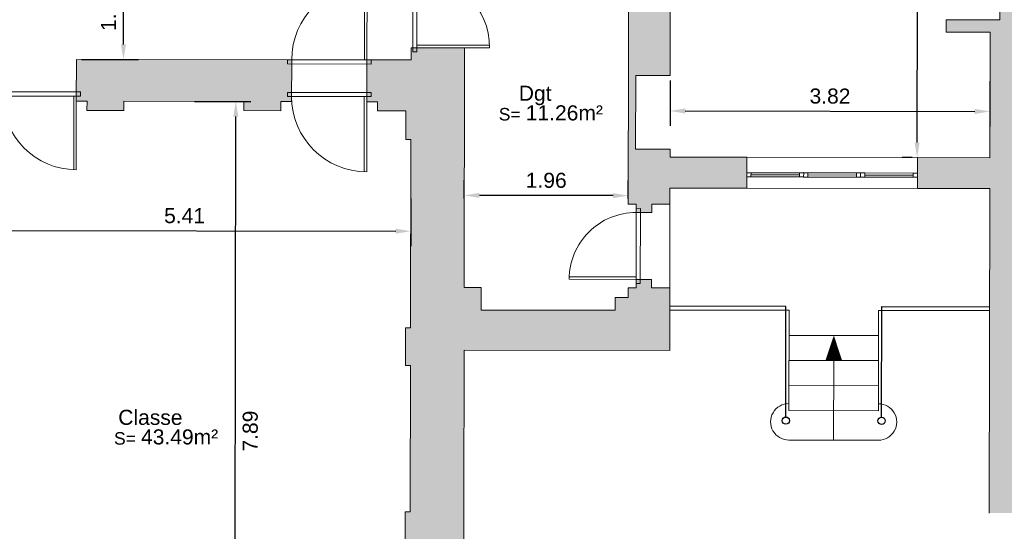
# Model space of a CAD drawing. Header units: metres. Extents: x -40 to 52, y -191 to 168.
# Tile 11 of 32: x -13 to -1, y -102 to -96. Entities that reach past the tile are written whole.
import ezdxf
from ezdxf.enums import TextEntityAlignment as Align

# ---------------------------------------------------------------- set-up
doc = ezdxf.new("R2010")
doc.units = ezdxf.units.M
doc.header["$LTSCALE"] = 2
for name, color, linetype, lineweight in [('Cotation', 8, 'Continuous', 13), ('Escalier', 8, 'Continuous', 18), ('Etiq_Affectation', 7, 'Continuous', 18), ('Etiq_Surface', 7, 'Continuous', 18), ('Etiquette', 6, 'Continuous', 18), ('Hachures', 8, 'Continuous', 9), ('Menuiserie', 1, 'Continuous', 18), ('Menuiserie_cps', 7, 'Continuous', 18), ('Mur_coupe', 7, 'Continuous', 18), ('Mur_vu', 8, 'Continuous', 18)]:
    doc.layers.add(name, color=color, linetype=linetype, lineweight=lineweight)
for name, color, linetype, lineweight, plot in [('Etiq_Adresse', 6, 'Continuous', 18, False), ('Etiq_Mesure_ou_non', 6, 'Continuous', 18, False), ('Etiq_Num_appart', 6, 'Continuous', 18, False), ('Etiq_Num_lot', 6, 'Continuous', 18, False), ('Etiq_Typologie', 6, 'Continuous', 18, False), ('Menuiserie_seuil', 8, 'Continuous', 18, False)]:
    doc.layers.add(name, color=color, linetype=linetype, lineweight=lineweight, plot=plot)
doc.layers.add('Ferronneries', color=34, linetype='Continuous')
doc.styles.get("Standard").update_dxf_attribs({"font": 'arial.ttf'})
doc.dimstyles.get("Standard").update_dxf_attribs({"dimtxt": 0.18, "dimasz": 0.18, "dimexe": 0.18, "dimexo": 0.0625, "dimgap": 0.09, "dimtad": 1, "dimzin": 0, "dimdsep": 46, "dimtxsty": 'Standard', "dimcen": 0.09, "dimadec": 0, "dimazin": 0, "dimtfac": 1, "dimtdec": 4, "dimtofl": 0, "dimtmove": 0, "dimatfit": 3, "dimfxl": 0, "dimtolj": 1, "dimtzin": 0, "dimarcsym": 0})

# ---------------------------------------------------------------- blocks, each defined once
blk = doc.blocks.new('Porte_Simple_Droite_80')
at = {"layer": 'Menuiserie_cps', "color": 1, "lineweight": 9}
for points in [[(0, 0), (0, 0.8)], [(0.03, 0.8), (0.03, 0), (0, 0)]]:
    blk.add_lwpolyline(points, dxfattribs=at)
at = {"layer": 'Menuiserie_cps', "lineweight": 9}
blk.add_arc((0, 0), 0.8, 0, 90, dxfattribs=at)
at = {"layer": 'Menuiserie_seuil'}
blk.add_lwpolyline([(-0.05, 0), (0.85, 0), (0.85, -0.05), (-0.05, -0.05)], close=True, dxfattribs=at)
blk = doc.blocks.new('Porte_Simple_Droite_87')
at = {"layer": 'Menuiserie_cps', "color": 1, "lineweight": 9}
for points in [[(0, 0), (0, 0.87)], [(0.03, 0.87), (0.03, 0), (0, 0)]]:
    blk.add_lwpolyline(points, dxfattribs=at)
at = {"layer": 'Menuiserie_cps', "lineweight": 9}
blk.add_arc((0, 0), 0.87, 0, 90, dxfattribs=at)
at = {"layer": 'Menuiserie_seuil'}
blk.add_lwpolyline([(-0.05, 0), (0.92, 0), (0.92, -0.05), (-0.05, -0.05)], close=True, dxfattribs=at)
blk = doc.blocks.new('Porte_Simple_Droite_90')
at = {"layer": 'Menuiserie_cps', "color": 1, "lineweight": 9}
for points in [[(0, 0), (0, 0.9)], [(0.03, 0.9), (0.03, 0), (0, 0)]]:
    blk.add_lwpolyline(points, dxfattribs=at)
at = {"layer": 'Menuiserie_cps', "lineweight": 9}
blk.add_arc((0, 0), 0.9, 0, 90, dxfattribs=at)
at = {"layer": 'Menuiserie_seuil'}
blk.add_lwpolyline([(-0.05, 0), (0.95, 0), (0.95, -0.05), (-0.05, -0.05)], close=True, dxfattribs=at)
blk = doc.blocks.new('Porte_Simple_Droite_88')
at = {"layer": 'Menuiserie_cps', "color": 1, "lineweight": 9}
for points in [[(0, 0), (0, 0.88)], [(0.03, 0.88), (0.03, 0), (0, 0)]]:
    blk.add_lwpolyline(points, dxfattribs=at)
at = {"layer": 'Menuiserie_cps', "lineweight": 9}
blk.add_arc((0, 0), 0.88, 0, 90, dxfattribs=at)
at = {"layer": 'Menuiserie_seuil'}
blk.add_lwpolyline([(-0.05, 0), (0.93, 0), (0.93, -0.05), (-0.05, -0.05)], close=True, dxfattribs=at)
blk = doc.blocks.new('Fenetre_68')
blk.add_lwpolyline([(0.05, 0.05), (0.05, 0), (0, 0), (0, 0.05), (0.68, 0.05), (0.68, 0), (0.63, 0), (0.63, 0.05), (0.63, 0.025), (0.05, 0.025), (0.05, 0), (0.63, 0)])
blk = doc.blocks.new('Etiquette_Copro')
at = {"layer": 'Etiq_Adresse'}
blk.add_attdef('ADRESSE', text='', height=0.16, rotation=360, dxfattribs=at).set_placement((0.003, -0.655), align=Align.CENTER)
at = {"layer": 'Etiq_Affectation'}
blk.add_attdef('AFFECTATION', text='', height=0.16, rotation=360, dxfattribs=at).set_placement((0, 0), align=Align.CENTER)
at = {"layer": 'Etiq_Mesure_ou_non'}
blk.add_attdef('MESURE', text='', height=0.16, rotation=360, dxfattribs=at).set_placement((0, 0.686), align=Align.CENTER)
at = {"layer": 'Etiq_Num_appart'}
blk.add_attdef('NUMERO_APPARTEMENT', text='', height=0.16, rotation=360, dxfattribs=at).set_placement((0.003, -0.455), align=Align.CENTER)
at = {"layer": 'Etiq_Num_lot', "width": 0.7}
blk.add_attdef('NUMERO_LOT', text='', height=0.4, rotation=360, dxfattribs=at).set_placement((0, 0.227), align=Align.CENTER)
at = {"layer": 'Etiq_Surface'}
blk.add_text('S=', height=0.15, rotation=360, dxfattribs=at).set_placement((-0.435, -0.237))
blk.add_attdef('SURFACE', text='', height=0.15, rotation=360, dxfattribs=at).set_placement((-0.112, -0.287), align=Align.BOTTOM_LEFT)
at = {"layer": 'Etiq_Typologie'}
blk.add_attdef('TYPOLOGIE', text='', height=0.16, rotation=360, dxfattribs=at).set_placement((0.003, -0.855), align=Align.CENTER)
blk = doc.blocks.new('*D105')
at = {"layer": 'Cotation', "color": 0, "linetype": 'ByBlock', "lineweight": -2, "transparency": 16777216}
for p, q in [((-13.274, -98.139), (-13.275, -98.709)), ((-7.862, -98.148), (-7.863, -98.719)), ((-13.095, -98.53), (-8.043, -98.538))]:
    blk.add_line(p, q, dxfattribs=at)
at = {"layer": 'Cotation', "color": 0, "transparency": 16777216}
for points in [[(-13.095, -98.5), (-13.095, -98.56), (-13.275, -98.529)], [(-8.043, -98.508), (-8.043, -98.568), (-7.863, -98.539)]]:
    blk.add_solid(points, dxfattribs=at)
at = {"layer": 'Defpoints', "color": 0, "transparency": 16777216}
for p in [(-13.274, -98.077), (-7.862, -98.086), (-7.863, -98.539)]:
    blk.add_point(p, dxfattribs=at)
at = {"layer": 'Cotation', "color": 11, "transparency": 16777216, "insert": (-10.568, -98.354), "char_height": 0.18, "attachment_point": 5, "rotation": 359.9026}
blk.add_mtext('\\A1;5.41', dxfattribs=at)
blk = doc.blocks.new('*D106')
at = {"layer": 'Cotation', "color": 0, "linetype": 'ByBlock', "lineweight": -2, "transparency": 16777216}
for p, q in [((-10.45, -96.986), (-9.775, -96.987)), ((-9.968, -104.693), (-9.955, -97.167)), ((-10.463, -104.873), (-9.788, -104.874))]:
    blk.add_line(p, q, dxfattribs=at)
at = {"layer": 'Cotation', "color": 0, "transparency": 16777216}
for points in [[(-9.985, -97.167), (-9.925, -97.167), (-9.955, -96.987)], [(-9.998, -104.693), (-9.938, -104.694), (-9.968, -104.873)]]:
    blk.add_solid(points, dxfattribs=at)
at = {"layer": 'Defpoints', "color": 0, "transparency": 16777216}
for p in [(-10.512, -96.986), (-9.955, -96.987), (-10.526, -104.873)]:
    blk.add_point(p, dxfattribs=at)
at = {"layer": 'Cotation', "color": 11, "transparency": 16777216, "insert": (-9.782, -100.93), "char_height": 0.18, "attachment_point": 5, "rotation": 89.9026}
blk.add_mtext('\\A1;7.89', dxfattribs=at)
blk = doc.blocks.new('*D121')
at = {"layer": 'Cotation', "color": 0, "linetype": 'ByBlock', "lineweight": -2, "transparency": 16777216}
for p, q in [((-11.798, -95.314), (-11.117, -95.315)), ((-11.299, -96.304), (-11.297, -95.495)), ((-11.8, -96.484), (-11.119, -96.485))]:
    blk.add_line(p, q, dxfattribs=at)
at = {"layer": 'Cotation', "color": 0, "transparency": 16777216}
for points in [[(-11.327, -95.495), (-11.267, -95.495), (-11.297, -95.315)], [(-11.329, -96.304), (-11.269, -96.304), (-11.299, -96.484)]]:
    blk.add_solid(points, dxfattribs=at)
at = {"layer": 'Defpoints', "color": 0, "transparency": 16777216}
for p in [(-11.86, -95.314), (-11.297, -95.315), (-11.862, -96.483)]:
    blk.add_point(p, dxfattribs=at)
at = {"layer": 'Cotation', "color": 11, "transparency": 16777216, "insert": (-11.478, -95.899), "char_height": 0.18, "attachment_point": 5, "rotation": 89.9026}
blk.add_mtext('\\A1;1.17', dxfattribs=at)
blk = doc.blocks.new('*D122')
at = {"layer": 'Cotation', "color": 0, "linetype": 'ByBlock', "lineweight": -2, "transparency": 16777216}
for p, q in [((-7.222, -98.149), (-7.222, -97.93)), ((-5.262, -98.153), (-5.262, -97.933)), ((-5.442, -98.113), (-7.042, -98.11))]:
    blk.add_line(p, q, dxfattribs=at)
at = {"layer": 'Cotation', "color": 0, "transparency": 16777216}
for points in [[(-7.042, -98.08), (-7.042, -98.14), (-7.222, -98.11)], [(-5.442, -98.083), (-5.442, -98.143), (-5.262, -98.113)]]:
    blk.add_solid(points, dxfattribs=at)
at = {"layer": 'Defpoints', "color": 0, "transparency": 16777216}
for p in [(-7.222, -98.11), (-7.222, -98.212), (-5.262, -98.215)]:
    blk.add_point(p, dxfattribs=at)
at = {"layer": 'Cotation', "color": 11, "transparency": 16777216, "insert": (-6.242, -97.931), "char_height": 0.18, "attachment_point": 5, "rotation": 359.9026}
blk.add_mtext('\\A1;1.96', dxfattribs=at)
blk = doc.blocks.new('*D123')
at = {"layer": 'Cotation', "color": 0, "linetype": 'ByBlock', "lineweight": -2, "transparency": 16777216}
for p, q in [((-1.859, -93.626), (-1.979, -93.626)), ((-1.806, -97.478), (-1.799, -93.806)), ((-1.865, -97.658), (-1.986, -97.657))]:
    blk.add_line(p, q, dxfattribs=at)
at = {"layer": 'Cotation', "color": 0, "transparency": 16777216}
for points in [[(-1.829, -93.806), (-1.769, -93.806), (-1.799, -93.626)], [(-1.836, -97.478), (-1.776, -97.478), (-1.806, -97.658)]]:
    blk.add_solid(points, dxfattribs=at)
at = {"layer": 'Defpoints', "color": 0, "transparency": 16777216}
for p in [(-1.799, -93.626), (-1.796, -93.626), (-1.803, -97.658)]:
    blk.add_point(p, dxfattribs=at)
at = {"layer": 'Cotation', "color": 11, "transparency": 16777216, "insert": (-1.983, -95.642), "char_height": 0.18, "attachment_point": 5, "rotation": 89.9026}
blk.add_mtext('\\A1;4.03', dxfattribs=at)
blk = doc.blocks.new('*D124')
at = {"layer": 'Cotation', "color": 0, "linetype": 'ByBlock', "lineweight": -2, "transparency": 16777216}
for p, q in [((-4.76, -96.737), (-4.76, -97.28)), ((-0.935, -96.744), (-0.936, -97.286)), ((-4.58, -97.1), (-1.116, -97.106))]:
    blk.add_line(p, q, dxfattribs=at)
at = {"layer": 'Cotation', "color": 0, "transparency": 16777216}
for points in [[(-4.58, -97.07), (-4.58, -97.13), (-4.76, -97.1)], [(-1.116, -97.076), (-1.116, -97.136), (-0.936, -97.106)]]:
    blk.add_solid(points, dxfattribs=at)
at = {"layer": 'Defpoints', "color": 0, "transparency": 16777216}
for p in [(-4.759, -96.675), (-0.935, -96.681), (-0.936, -97.106)]:
    blk.add_point(p, dxfattribs=at)
at = {"layer": 'Cotation', "color": 11, "transparency": 16777216, "insert": (-2.848, -96.923), "char_height": 0.18, "attachment_point": 5, "rotation": 359.9026}
blk.add_mtext('\\A1;3.82', dxfattribs=at)

msp = doc.modelspace()

# ---------------------------------------------------------------- hatches: boundary and pattern name
at = {"layer": 'Hachures'}
h = msp.add_hatch(color=256, dxfattribs=at)
h.dxf.hatch_style = 1
h.paths.add_polyline_path([(-0.388, -68.626), (-7.37, -68.614), (-7.373, -70.787), (-6.873, -70.788), (-6.873, -70.412), (-6.494, -70.412), (-6.492, -69.116), (-1.128, -69.125), (-1.141, -76.413), (-1.561, -76.412), (-1.562, -76.972), (-1.142, -76.973), (-1.147, -80.255), (-6.889, -80.245), (-6.888, -79.347), (-7.388, -79.346), (-7.393, -82.034), (-6.893, -82.035), (-6.89, -80.825), (-1.148, -80.835), (-1.154, -84.18), (-2.973, -84.177), (-2.974, -84.577), (-1.155, -84.58), (-1.163, -89.33), (-3.912, -89.326), (-3.912, -89.396), (-3.864, -89.396), (-3.865, -90.256), (-4.049, -90.256), (-4.05, -90.606), (-3.981, -90.606), (-3.981, -90.967), (-3.911, -90.967), (-3.911, -90.606), (-2.898, -90.608), (-2.897, -90.349), (-2.863, -90.349), (-2.861, -89.477), (-1.065, -89.48), (-1.067, -90.261), (-2.013, -90.259), (-2.013, -90.35), (-1.983, -90.35), (-1.983, -90.61), (-1.896, -90.61), (-1.897, -90.99), (-1.827, -90.99), (-1.826, -90.61), (-0.978, -90.611), (-0.98, -91.814), (-4.023, -91.808), (-4.023, -91.878), (-1.921, -91.882), (-1.921, -91.985), (-1.821, -91.986), (-1.821, -91.882), (-0.98, -91.884), (-0.983, -93.328), (-1.823, -93.326), (-1.822, -92.785), (-1.922, -92.785), (-1.923, -93.326), (-3.626, -93.323), (-3.625, -92.863), (-3.695, -92.862), (-3.696, -93.323), (-4.898, -93.321), (-4.895, -91.807), (-4.965, -91.807), (-4.968, -93.321), (-5.083, -93.321), (-5.083, -93.504), (-4.968, -93.504), (-4.969, -93.704), (-4.754, -93.704), (-4.754, -93.621), (-0.93, -93.628), (-0.933, -95.039), (-1.456, -95.038), (-1.456, -95.188), (-0.816, -95.189), (-0.818, -96.009), (-1.457, -96.008), (-1.458, -96.158), (-0.934, -96.159), (-0.937, -97.659), (-1.803, -97.658), (-1.803, -98.028), (-0.938, -98.029), (-0.944, -101.911), (-0.444, -101.912)])
h.paths.add_polyline_path([(-6.562, -69.115), (-6.564, -70.342), (-6.873, -70.342), (-6.871, -69.115)], flags=16)
h = msp.add_hatch(color=256, dxfattribs=at)
h.dxf.hatch_style = 1
h.paths.add_polyline_path([(-3.843, -97.654), (-4.761, -97.653), (-4.761, -97.556), (-5.173, -97.556), (-5.171, -96.674), (-4.759, -96.675), (-4.756, -94.544), (-4.97, -94.544), (-4.97, -94.684), (-5.256, -94.683), (-5.262, -98.215), (-5.166, -98.215), (-5.166, -98.315), (-4.981, -98.316), (-4.981, -98.216), (-4.762, -98.216), (-4.762, -98.023), (-3.843, -98.024)])
h = msp.add_hatch(color=256, dxfattribs=at)
h.dxf.hatch_style = 1
h.paths.add_polyline_path([(-7.225, -99.962), (-4.765, -99.967), (-4.764, -99.216), (-4.982, -99.216), (-4.982, -99.116), (-5.168, -99.115), (-5.168, -99.215), (-5.264, -99.215), (-5.264, -99.331), (-5.417, -99.331), (-5.417, -99.485), (-7.019, -99.483), (-7.019, -99.212), (-7.224, -99.212), (-7.219, -96.344), (-7.859, -96.343), (-7.859, -96.49), (-8.387, -96.489), (-8.388, -96.989), (-8.262, -96.99), (-8.262, -97.099), (-7.922, -97.099), (-7.922, -97.441), (-7.861, -97.441), (-7.865, -99.696), (-7.926, -99.696), (-7.927, -100.146), (-7.865, -100.146), (-7.868, -101.896), (-7.93, -101.896), (-7.93, -102.346), (-7.869, -102.346), (-7.873, -104.567), (-7.934, -104.567), (-7.935, -104.877), (-8.265, -104.876), (-8.265, -105.016), (-8.458, -105.016), (-8.459, -105.536), (-7.235, -105.538)])
h = msp.add_hatch(color=256, dxfattribs=at)
h.dxf.hatch_style = 1
h.paths.add_polyline_path([(-9.287, -96.488), (-11.862, -96.483), (-11.863, -96.983), (-11.735, -96.984), (-11.736, -97.093), (-11.293, -97.094), (-11.293, -96.984), (-9.858, -96.987), (-9.858, -97.096), (-9.416, -97.097), (-9.416, -96.988), (-9.288, -96.988)])

# ---------------------------------------------------------------- linework, layer by layer
at = {"layer": 'Escalier', "flags": 128}
msp.add_lwpolyline([(-2.803, -100.086, 0.2, 0, 0), (-2.802, -99.786, 0, 0, 0)], format="xyseb", dxfattribs=at)
for points in [[(-3.339, -99.785), (-2.266, -99.787)], [(-3.339, -100.085), (-2.267, -100.087)], [(-2.805, -101.038), (-2.803, -100.086)], [(-3.34, -100.385), (-2.267, -100.387)], [(-3.34, -100.685), (-2.268, -100.687)], [(-3.341, -101.037), (-2.268, -101.039)]]:
    msp.add_lwpolyline(points, dxfattribs=at)
at = {"layer": 'Escalier'}
for centre, start, end in [((-3.341, -100.819), 89.8464, 269.9587), ((-2.268, -100.821), 269.8464, 89.9587)]:
    msp.add_arc(centre, 0.218, start, end, dxfattribs=at)
at = {"layer": 'Ferronneries', "flags": 128}
for points in [[(-3.377, -100.762), (-3.375, -99.438), (-4.764, -99.436)], [(-2.231, -100.764), (-2.229, -99.44), (-0.94, -99.443)]]:
    msp.add_lwpolyline(points, dxfattribs=at)
at = {"layer": 'Ferronneries'}
for centre in [(-3.377, -100.805), (-2.231, -100.807)]:
    msp.add_circle(centre, 0.0434, dxfattribs=at)
at = {"layer": 'Menuiserie'}
for p in [(-3.163, -97.84), (-2.48, -97.842)]:
    msp.add_point(p, dxfattribs=at)
at = {"layer": 'Mur_coupe', "flags": 128}
for points in [[(-4.759, -96.675), (-4.756, -94.544)], [(-5.262, -98.215), (-5.256, -94.683)], [(-0.818, -96.009), (-0.816, -95.189)], [(-1.458, -96.158), (-1.457, -96.008)], [(-1.457, -96.008), (-0.818, -96.009)], [(-1.458, -96.158), (-0.934, -96.159)], [(-0.937, -97.659), (-0.934, -96.159)], [(-7.859, -96.49), (-7.859, -96.343)], [(-7.219, -96.344), (-7.859, -96.343)], [(-7.224, -99.212), (-7.219, -96.344)], [(-11.862, -96.483), (-11.863, -96.983)], [(-11.862, -96.483), (-9.287, -96.488)], [(-9.287, -96.488), (-9.288, -96.988)], [(-8.387, -96.489), (-8.388, -96.989)], [(-8.387, -96.489), (-7.859, -96.49)], [(-4.759, -96.675), (-5.171, -96.674), (-5.173, -97.556), (-4.761, -97.556)], [(-11.863, -96.983), (-11.735, -96.984)], [(-11.736, -97.093), (-11.735, -96.984)], [(-11.293, -97.094), (-11.293, -96.984)], [(-11.293, -96.984), (-9.858, -96.987)], [(-9.858, -97.096), (-9.858, -96.987)], [(-9.416, -97.097), (-9.416, -96.988)], [(-9.416, -96.988), (-9.288, -96.988)], [(-8.388, -96.989), (-8.262, -96.99)], [(-8.262, -97.099), (-8.262, -96.99)], [(-11.736, -97.093), (-11.293, -97.094)], [(-9.858, -97.096), (-9.416, -97.097)], [(-8.262, -97.099), (-7.922, -97.099)], [(-7.922, -97.441), (-7.922, -97.099)], [(-7.922, -97.441), (-7.861, -97.441)], [(-7.865, -99.696), (-7.861, -97.441)], [(-4.761, -97.653), (-4.761, -97.556)], [(-4.761, -97.653), (-3.843, -97.654)], [(-3.843, -98.024), (-3.843, -97.654)], [(-1.803, -97.658), (-0.937, -97.659)], [(-1.803, -98.028), (-1.803, -97.658)], [(-4.765, -99.967), (-4.762, -98.023)], [(-4.762, -98.023), (-3.843, -98.024)], [(-1.803, -98.028), (-0.938, -98.029)], [(-0.944, -101.911), (-0.938, -98.029)], [(-5.262, -98.215), (-5.166, -98.215)], [(-5.166, -98.315), (-5.166, -98.215)], [(-4.981, -98.216), (-4.762, -98.216)], [(-4.981, -98.316), (-4.981, -98.216)], [(-5.166, -98.315), (-4.981, -98.316)], [(-5.168, -99.215), (-5.168, -99.115)], [(-5.168, -99.115), (-4.982, -99.116)], [(-4.982, -99.216), (-4.982, -99.116)], [(-7.224, -99.212), (-7.019, -99.212)], [(-7.019, -99.483), (-7.019, -99.212)], [(-5.264, -99.331), (-5.264, -99.215)], [(-5.264, -99.215), (-5.168, -99.215)], [(-4.982, -99.216), (-4.764, -99.216)], [(-5.417, -99.331), (-5.264, -99.331)], [(-5.417, -99.485), (-5.417, -99.331)], [(-7.019, -99.483), (-5.417, -99.485)], [(-7.926, -99.696), (-7.927, -100.146)], [(-7.926, -99.696), (-7.865, -99.696)], [(-8.459, -105.536), (-7.235, -105.538), (-7.225, -99.962)], [(-7.225, -99.962), (-4.765, -99.967)], [(-7.927, -100.146), (-7.865, -100.146)], [(-7.868, -101.896), (-7.865, -100.146)], [(-7.93, -101.896), (-7.868, -101.896)], [(-7.93, -101.896), (-7.93, -102.346)]]:
    msp.add_lwpolyline(points, dxfattribs=at)
at = {"layer": 'Mur_vu'}
for p, q in [((-3.34, -100.685), (-3.338, -99.485)), ((-2.268, -100.687), (-2.266, -99.487))]:
    msp.add_line(p, q, dxfattribs=at)
at = {"layer": 'Mur_vu', "flags": 128}
for points in [[(-1.803, -97.658), (-3.843, -97.654)], [(-1.803, -98.028), (-3.843, -98.024)], [(-4.764, -99.483), (-3.338, -99.485)], [(-2.266, -99.487), (-0.94, -99.489)]]:
    msp.add_lwpolyline(points, dxfattribs=at)

# ---------------------------------------------------------------- block references
at = {"layer": 'Etiquette'}
ref = msp.add_blockref('Etiquette_Copro', (-6.375, -96.978), dxfattribs=dict(at, rotation=359.9025560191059))
ref.add_attrib('AFFECTATION', 'Dgt', dxfattribs={"layer": 'Etiq_Affectation', "height": 0.18, "rotation": 359.9026}).set_placement((-6.375, -96.978), align=Align.CENTER)
ref.add_attrib('SURFACE', '11.26m²', dxfattribs={"layer": 'Etiq_Surface', "height": 0.18, "rotation": 359.9026}).set_placement((-6.487, -97.266), align=Align.BOTTOM_LEFT)
ref = msp.add_blockref('Etiquette_Copro', (-10.977, -100.856), dxfattribs=dict(at, rotation=359.9025560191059))
ref.add_attrib('AFFECTATION', 'Classe', dxfattribs={"layer": 'Etiq_Affectation', "height": 0.18, "rotation": 359.9026}).set_placement((-10.977, -100.856), align=Align.CENTER)
ref.add_attrib('SURFACE', '43.49m²', dxfattribs={"layer": 'Etiq_Surface', "height": 0.18, "rotation": 359.9026}).set_placement((-11.089, -101.143), align=Align.BOTTOM_LEFT)
at = {"layer": 'Menuiserie', "xscale": -1}
for name, p, rotation in [('Porte_Simple_Droite_87', (-7.789, -96.343), 269.9025560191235), ('Porte_Simple_Droite_90', (-8.387, -96.489), 359.9025560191)]:
    msp.add_blockref(name, p, dxfattribs=dict(at, rotation=rotation))
at = {"layer": 'Menuiserie'}
for name, p, rotation in [('Porte_Simple_Droite_88', (-11.863, -96.923), 179.9025560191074), ('Porte_Simple_Droite_90', (-8.388, -96.929), 179.9025560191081), ('Fenetre_68', (-3.163, -97.84), 179.9025560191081), ('Fenetre_68', (-2.483, -97.842), 179.9025560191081), ('Fenetre_68', (-1.803, -97.843), 179.9025560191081), ('Porte_Simple_Droite_80', (-5.168, -99.115), 89.90255601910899)]:
    msp.add_blockref(name, p, dxfattribs=dict(at, rotation=rotation))

# ---------------------------------------------------------------- dimensions: what is measured, and where the dimension line sits
at = {"layer": 'Cotation'}
for base, p1, p2, angle, override, picture, middle in [((-1.799, -93.626), (-1.803, -97.658), (-1.796, -93.626), 89.9026, {"dimpost": '<>', "dimclrt": 11, "dimfxl": 5}, '*D123', (-1.983, -95.642)), ((-11.297, -95.315), (-11.862, -96.483), (-11.86, -95.314), 89.9026, {"dimpost": '<>', "dimclrt": 11, "dimfxl": 5}, '*D121', (-11.478, -95.899)), ((-0.936, -97.106), (-4.759, -96.675), (-0.935, -96.681), 359.9026, {"dimpost": '<>', "dimclrt": 11, "dimfxl": 5}, '*D124', (-2.848, -96.923)), ((-9.955, -96.987), (-10.526, -104.873), (-10.512, -96.986), 89.9026, {"dimtad": 4, "dimpost": '<>', "dimclrt": 11, "dimfxl": 5}, '*D106', (-9.782, -100.93)), ((-7.222, -98.11), (-5.262, -98.215), (-7.222, -98.212), 359.9026, {"dimpost": '<>', "dimclrt": 11, "dimfxl": 5}, '*D122', (-6.242, -97.931)), ((-7.863, -98.539), (-13.274, -98.077), (-7.862, -98.086), 359.9026, {"dimpost": '<>', "dimclrt": 11, "dimfxl": 5}, '*D105', (-10.568, -98.354))]:
    dim = msp.add_linear_dim(base=base, p1=p1, p2=p2, angle=angle, dimstyle='Standard', override=override, dxfattribs=at)
    dim.commit()
    dim.dimension.update_dxf_attribs({"geometry": picture, "text_midpoint": middle})

doc.saveas('drawing.dxf')
